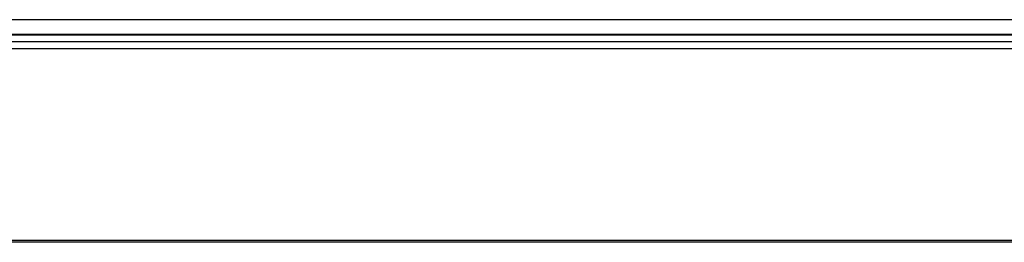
# Model space of a CAD drawing. Header units: millimetres. Extents: x -4202 to 34589, y -2795 to 14011.
# Tile 14 of 117: x -3483 to -3470, y 3218 to 3221. Entities that reach past the tile are written whole.
import ezdxf

# ---------------------------------------------------------------- set-up
doc = ezdxf.new("R2010")
doc.units = ezdxf.units.MM

msp = doc.modelspace()

# ---------------------------------------------------------------- linework, layer by layer
at = {"color": 7, "linetype": 'Continuous'}
for p, q in [((-3347.591, 3220.921), (-3495.326, 3220.921)), ((-3347.591, 3220.721), (-3500.97, 3220.721)), ((-3347.591, 3220.732), (-3495.326, 3220.732)), ((-3500.97, 3220.641), (-3347.591, 3220.641)), ((-3511.276, 3220.549), (-3346.436, 3220.549)), ((-3351.896, 3218.079), (-3511.276, 3218.079)), ((-3351.896, 3218.056), (-3511.276, 3218.056))]:
    msp.add_line(p, q, dxfattribs=at)

doc.saveas('drawing.dxf')
